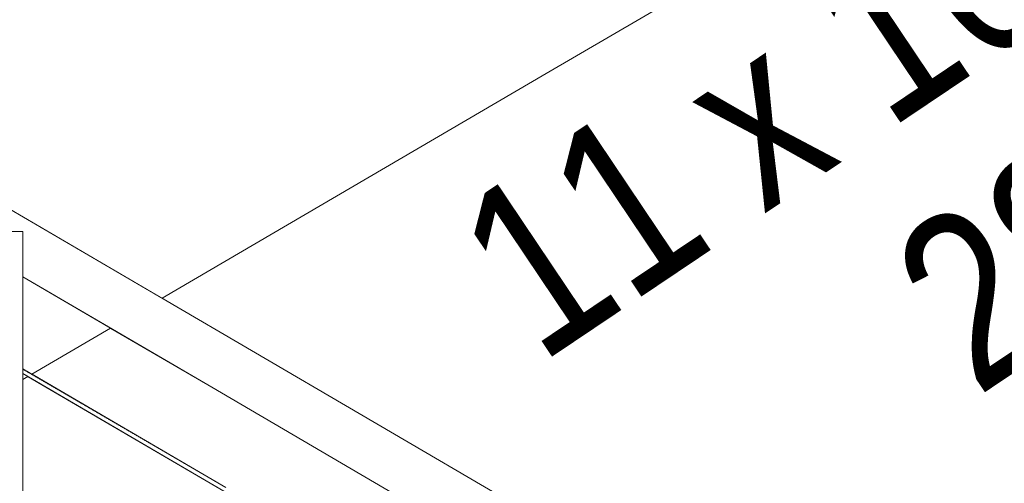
# Model space of a CAD drawing. Header units: millimetres. Extents: x -101298 to -58298, y 45839 to 66839.
# Tile 76 of 124: x -83965 to -83015, y 59201 to 59648. Entities that reach past the tile are written whole.
import ezdxf

# ---------------------------------------------------------------- set-up
doc = ezdxf.new("R2010")
doc.units = ezdxf.units.MM
doc.header["$MEASUREMENT"] = 0
doc.linetypes.add('Wipeout_Contour', pattern=[1000, 0, -1000])
doc.layers.add('Nowe_Konstrukcja - Schody', color=7, linetype='Continuous')
doc.layers.add('Nowe_Konstrukcja - Ściany zew', color=7, linetype='Continuous')
doc.layers.add('Nowe_Konstrukcja - Schody_Nr_pióra__101', color=250, linetype='Continuous', lineweight=13, true_color=0x333333)
doc.layers.add('Nowe_Konstrukcja - Schody_Nr_pióra__3', color=7, linetype='Continuous', lineweight=13)
doc.layers.add('Nowe_Tabelka_Nr_pióra__3', color=7, linetype='Continuous', lineweight=13)
doc.styles.add('STYL_AUTOMATYCZNY_2', font='arial.ttf', dxfattribs={"width": 0.8})

msp = doc.modelspace()

# ---------------------------------------------------------------- wipeouts: each hides what was drawn before it
at = {"color": 254, "linetype": 'Wipeout_Contour', "lineweight": 0, "ltscale": 920630.448675}
msp.add_wipeout([(-83962.26, 59197.8), (-83486.25, 58919.61), (-83206.25, 58755.98), (-83062.26, 58671.83), (-83062.26, 58780.53), (-83488.27, 59029.49), (-83768.27, 59193.13), (-83957.39, 59303.65), (-83962.26, 59300.8)], dxfattribs=at).dxf.layer = 'Nowe_Konstrukcja - Ściany zew'

# ---------------------------------------------------------------- next in the draw order: wipeouts: each hides what was drawn before it
at = {"color": 254, "linetype": 'Wipeout_Contour', "lineweight": 0, "ltscale": 613285.251165}
msp.add_wipeout([(-83877.52, 59350.33), (-83953.43, 59305.97), (-83486.25, 59032.95), (-83206.25, 58869.31), (-83062.26, 58785.16), (-83062.26, 58873.89)], dxfattribs=at).dxf.layer = 'Nowe_Konstrukcja - Ściany zew'

# ---------------------------------------------------------------- next in the draw order: wipeouts: each hides what was drawn before it
at = {"color": 254, "linetype": 'Wipeout_Contour', "lineweight": 0, "ltscale": 409910.083729}
msp.add_wipeout([(-83499.88, 59129.63), (-83498.92, 59131.28), (-83778.92, 59294.91), (-83779.88, 59293.27)], dxfattribs=at).dxf.layer = 'Nowe_Konstrukcja - Schody'

# ---------------------------------------------------------------- next in the draw order: wipeouts: each hides what was drawn before it
at = {"color": 254, "linetype": 'Wipeout_Contour', "lineweight": 0, "ltscale": 409911.358949}
msp.add_wipeout([(-83498.92, 59131.28), (-83496.18, 59135.96), (-83776.18, 59299.59), (-83778.92, 59294.91)], dxfattribs=at).dxf.layer = 'Nowe_Konstrukcja - Schody'

# ---------------------------------------------------------------- next in the draw order: wipeouts: each hides what was drawn before it
at = {"color": 254, "linetype": 'Wipeout_Contour', "lineweight": 0, "ltscale": 409913.716506}
msp.add_wipeout([(-83496.18, 59135.96), (-83492.09, 59142.96), (-83772.09, 59306.6), (-83776.18, 59299.59)], dxfattribs=at).dxf.layer = 'Nowe_Konstrukcja - Schody'

# ---------------------------------------------------------------- next in the draw order: wipeouts: each hides what was drawn before it
at = {"color": 254, "linetype": 'Wipeout_Contour', "lineweight": 0, "ltscale": 410978.24335}
msp.add_wipeout([(-83778.92, 59294.91), (-83962.26, 59402.06), (-83962.26, 59399.86), (-83779.88, 59293.27)], dxfattribs=at).dxf.layer = 'Nowe_Konstrukcja - Schody'
at = {"color": 254, "linetype": 'Wipeout_Contour', "lineweight": 0, "ltscale": 409916.79934}
msp.add_wipeout([(-83492.09, 59142.96), (-83487.26, 59151.22), (-83767.26, 59314.86), (-83772.09, 59306.6)], dxfattribs=at).dxf.layer = 'Nowe_Konstrukcja - Schody'

# ---------------------------------------------------------------- next in the draw order: wipeouts: each hides what was drawn before it
at = {"color": 254, "linetype": 'Wipeout_Contour', "lineweight": 0, "ltscale": 410983.765508}
msp.add_wipeout([(-83776.18, 59299.59), (-83962.26, 59408.34), (-83962.26, 59402.06), (-83778.92, 59294.91)], dxfattribs=at).dxf.layer = 'Nowe_Konstrukcja - Schody'
at = {"color": 254, "linetype": 'Wipeout_Contour', "lineweight": 0, "ltscale": 409920.13943}
msp.add_wipeout([(-83487.26, 59151.22), (-83482.44, 59159.48), (-83762.44, 59323.12), (-83767.26, 59314.86)], dxfattribs=at).dxf.layer = 'Nowe_Konstrukcja - Schody'

# ---------------------------------------------------------------- next in the draw order: wipeouts: each hides what was drawn before it
at = {"color": 254, "linetype": 'Wipeout_Contour', "lineweight": 0, "ltscale": 410993.984989}
msp.add_wipeout([(-83772.09, 59306.6), (-83962.26, 59417.74), (-83962.26, 59408.34), (-83776.18, 59299.59)], dxfattribs=at).dxf.layer = 'Nowe_Konstrukcja - Schody'
at = {"color": 254, "linetype": 'Wipeout_Contour', "lineweight": 0, "ltscale": 409923.228277}
msp.add_wipeout([(-83482.44, 59159.48), (-83478.34, 59166.48), (-83758.34, 59330.12), (-83762.44, 59323.12)], dxfattribs=at).dxf.layer = 'Nowe_Konstrukcja - Schody'

# ---------------------------------------------------------------- next in the draw order: wipeouts: each hides what was drawn before it
at = {"color": 254, "linetype": 'Wipeout_Contour', "lineweight": 0, "ltscale": 411007.347422}
msp.add_wipeout([(-83767.26, 59314.86), (-83962.26, 59428.82), (-83962.26, 59417.74), (-83772.09, 59306.6)], dxfattribs=at).dxf.layer = 'Nowe_Konstrukcja - Schody'
at = {"color": 254, "linetype": 'Wipeout_Contour', "lineweight": 0, "ltscale": 409925.59432}
msp.add_wipeout([(-83478.34, 59166.48), (-83475.61, 59171.16), (-83755.61, 59334.8), (-83758.34, 59330.12)], dxfattribs=at).dxf.layer = 'Nowe_Konstrukcja - Schody'

# ---------------------------------------------------------------- next in the draw order: wipeouts: each hides what was drawn before it
at = {"color": 254, "linetype": 'Wipeout_Contour', "lineweight": 0, "ltscale": 411021.81937}
msp.add_wipeout([(-83962.26, 59439.9), (-83962.26, 59428.82), (-83767.26, 59314.86), (-83762.44, 59323.12)], dxfattribs=at).dxf.layer = 'Nowe_Konstrukcja - Schody'
at = {"color": 254, "linetype": 'Wipeout_Contour', "lineweight": 0, "ltscale": 409926.875494}
msp.add_wipeout([(-83475.61, 59171.16), (-83474.65, 59172.8), (-83754.65, 59336.44), (-83755.61, 59334.8)], dxfattribs=at).dxf.layer = 'Nowe_Konstrukcja - Schody'

# ---------------------------------------------------------------- next in the draw order: wipeouts: each hides what was drawn before it
at = {"color": 254, "linetype": 'Wipeout_Contour', "lineweight": 0, "ltscale": 719703.363392}
msp.add_wipeout([(-83982.44, 59451.69), (-83968.3, 59443.43), (-83962.26, 59443.43), (-83962.26, 59439.9), (-83762.44, 59323.12), (-83758.34, 59330.12), (-83978.34, 59458.69)], dxfattribs=at).dxf.layer = 'Nowe_Konstrukcja - Schody'

# ---------------------------------------------------------------- next in the draw order: wipeouts: each hides what was drawn before it
at = {"color": 254, "linetype": 'Wipeout_Contour', "lineweight": 0, "ltscale": 411079.414684}
msp.add_wipeout([(-83758.34, 59330.12), (-83755.61, 59334.8), (-83975.61, 59463.37), (-83978.34, 59458.69)], dxfattribs=at).dxf.layer = 'Nowe_Konstrukcja - Schody'

# ---------------------------------------------------------------- next in the draw order: wipeouts: each hides what was drawn before it
at = {"color": 254, "linetype": 'Wipeout_Contour', "lineweight": 0, "ltscale": 411080.692266}
msp.add_wipeout([(-83755.61, 59334.8), (-83754.65, 59336.44), (-83974.65, 59465.01), (-83975.61, 59463.37)], dxfattribs=at).dxf.layer = 'Nowe_Konstrukcja - Schody'

# ---------------------------------------------------------------- next in the draw order: linework, layer by layer
at = {"layer": 'Nowe_Konstrukcja - Schody_Nr_pióra__101', "color": 250, "linetype": 'Continuous', "lineweight": 13, "true_color": 0x333333}
msp.add_line((-83474.65, 59172.8), (-83754.65, 59336.44), dxfattribs=at)

# ---------------------------------------------------------------- next in the draw order: wipeouts: each hides what was drawn before it
at = {"color": 254, "linetype": 'Wipeout_Contour', "lineweight": 0, "ltscale": 410398.472336}
msp.add_wipeout([(-84012.26, 58414.86), (-83962.26, 58414.86), (-83962.26, 59443.43), (-84012.26, 59443.43)], dxfattribs=at).dxf.layer = 'Nowe_Konstrukcja - Schody'

# ---------------------------------------------------------------- next in the draw order: wipeouts: each hides what was drawn before it
at = {"color": 254, "linetype": 'Wipeout_Contour', "lineweight": 0, "ltscale": 617176.842233}
msp.add_wipeout([(-84017.26, 59663.95), (-84017.26, 59500.31), (-84017.26, 59489.92), (-83827.97, 59379.29), (-83737.26, 59432.3), (-83737.26, 59663.95)], dxfattribs=at).dxf.layer = 'Nowe_Konstrukcja - Schody'
at = {"color": 254, "linetype": 'Wipeout_Contour', "lineweight": 0, "ltscale": 410734.876858}
msp.add_wipeout([(-83767.98, 59193.63), (-83962.26, 59307.18), (-83962.26, 59306.5), (-83768.27, 59193.13)], dxfattribs=at).dxf.layer = 'Nowe_Konstrukcja - Schody'

# ---------------------------------------------------------------- next in the draw order: linework, layer by layer
at = {"layer": 'Nowe_Konstrukcja - Schody_Nr_pióra__101', "color": 250, "linetype": 'Continuous', "lineweight": 13, "true_color": 0x333333}
msp.add_line((-84012.26, 59443.43), (-83962.26, 59443.43), dxfattribs=at)

# ---------------------------------------------------------------- next in the draw order: wipeouts: each hides what was drawn before it
at = {"color": 254, "linetype": 'Wipeout_Contour', "lineweight": 0, "ltscale": 513654.820201}
msp.add_wipeout([(-83737.26, 59432.3), (-83457.26, 59595.93), (-83457.26, 59827.58), (-83737.26, 59827.58), (-83737.26, 59663.95)], dxfattribs=at).dxf.layer = 'Nowe_Konstrukcja - Schody'
at = {"color": 254, "linetype": 'Wipeout_Contour', "lineweight": 0, "ltscale": 410738.51667}
msp.add_wipeout([(-83766.55, 59196.08), (-83962.26, 59310.45), (-83962.26, 59308.82), (-83767.26, 59194.86)], dxfattribs=at).dxf.layer = 'Nowe_Konstrukcja - Schody'

# ---------------------------------------------------------------- next in the draw order: linework, layer by layer
at = {"layer": 'Nowe_Konstrukcja - Schody_Nr_pióra__3', "color": 7, "linetype": 'Continuous', "lineweight": 13}
msp.add_line((-83827.97, 59379.29), (-83737.26, 59432.3), dxfattribs=at)

# ---------------------------------------------------------------- next in the draw order: wipeouts: each hides what was drawn before it
at = {"color": 254, "linetype": 'Wipeout_Contour', "lineweight": 0, "ltscale": 512992.549606}
msp.add_wipeout([(-83457.26, 59595.93), (-83177.26, 59759.57), (-83177.26, 59991.22), (-83457.26, 59991.22), (-83457.26, 59827.58)], dxfattribs=at).dxf.layer = 'Nowe_Konstrukcja - Schody'
at = {"color": 254, "linetype": 'Wipeout_Contour', "lineweight": 0, "ltscale": 410740.028553}
msp.add_wipeout([(-83766.25, 59196.58), (-83962.26, 59311.13), (-83962.26, 59310.45), (-83766.55, 59196.08)], dxfattribs=at).dxf.layer = 'Nowe_Konstrukcja - Schody'

# ---------------------------------------------------------------- next in the draw order: linework, layer by layer
at = {"layer": 'Nowe_Konstrukcja - Schody_Nr_pióra__101', "color": 250, "linetype": 'Continuous', "lineweight": 13, "true_color": 0x333333}
msp.add_line((-83499.88, 59129.63), (-83779.88, 59293.27), dxfattribs=at)
at = {"layer": 'Nowe_Konstrukcja - Schody_Nr_pióra__3', "color": 7, "linetype": 'Continuous', "lineweight": 13}
for p, q in [((-83457.26, 59595.93), (-83177.26, 59759.57)), ((-83737.26, 59432.3), (-83457.26, 59595.93))]:
    msp.add_line(p, q, dxfattribs=at)

# ---------------------------------------------------------------- next in the draw order: texts
at = {"layer": 'Nowe_Tabelka_Nr_pióra__3', "color": 7, "linetype": 'Continuous', "lineweight": 13, "insert": (-82954.2, 59339.25), "char_height": 167.1876, "attachment_point": 8, "rotation": 33.89523, "line_spacing_factor": 0.938208, "style": 'STYL_AUTOMATYCZNY_2'}
msp.add_mtext('\\A1;{\\pqc;\\fArial|b0|i0|c238|p0;\\W0.800000;11 x 16,36\\P\\pqc;\\fArial|b0|i0|c238|p0;\\W0.800000;28}', dxfattribs=at)

# ---------------------------------------------------------------- next in the draw order: wipeouts: each hides what was drawn before it
at = {"color": 254, "linetype": 'Wipeout_Contour', "lineweight": 0, "ltscale": 308377.293842}
msp.add_wipeout([(-83962.26, 59300.8), (-83957.39, 59303.65), (-83962.26, 59306.5)], dxfattribs=at).dxf.layer = 'Nowe_Konstrukcja - Schody'

# ---------------------------------------------------------------- next in the draw order: wipeouts: each hides what was drawn before it
at = {"color": 254, "linetype": 'Wipeout_Contour', "lineweight": 0, "ltscale": 411186.288074}
msp.add_wipeout([(-83962.26, 59311.13), (-83953.43, 59305.97), (-83877.52, 59350.33), (-83962.26, 59399.86)], dxfattribs=at).dxf.layer = 'Nowe_Konstrukcja - Schody'

# ---------------------------------------------------------------- next in the draw order: linework, layer by layer
at = {"layer": 'Nowe_Konstrukcja - Schody_Nr_pióra__101', "color": 250, "linetype": 'Continuous', "lineweight": 13, "true_color": 0x333333}
for p, q in [((-83754.65, 59336.44), (-83974.65, 59465.01)), ((-83962.26, 58414.86), (-83962.26, 59443.43)), ((-83779.88, 59293.27), (-83962.26, 59399.86)), ((-83766.25, 59196.58), (-83962.26, 59311.13)), ((-83768.27, 59193.13), (-83962.26, 59306.5))]:
    msp.add_line(p, q, dxfattribs=at)
at = {"layer": 'Nowe_Konstrukcja - Schody_Nr_pióra__3', "color": 7, "linetype": 'Continuous', "lineweight": 13}
for p, q in [((-83953.43, 59305.97), (-83877.52, 59350.33)), ((-83962.26, 59300.8), (-83957.39, 59303.65))]:
    msp.add_line(p, q, dxfattribs=at)

doc.saveas('drawing.dxf')
